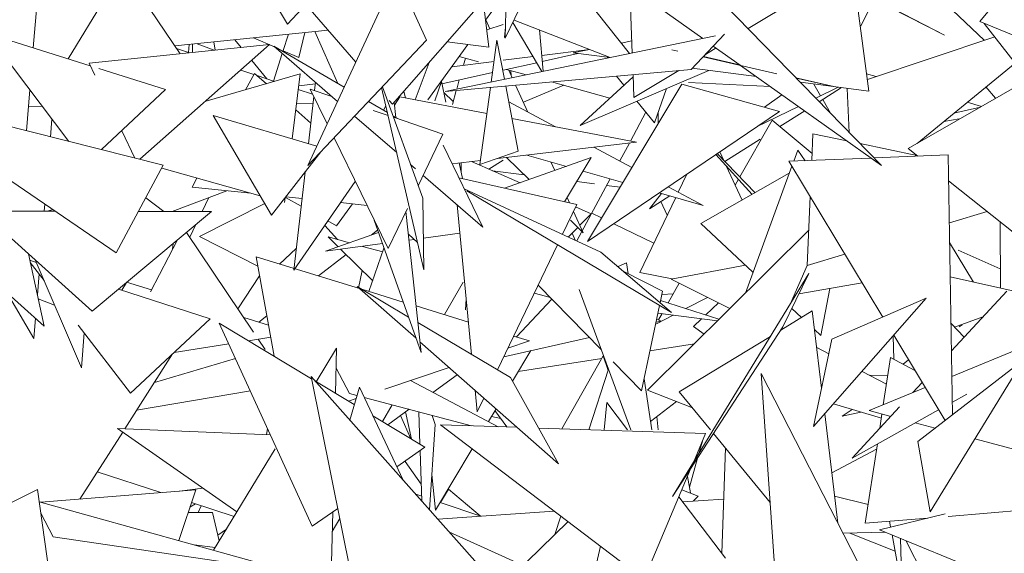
# Model space of a CAD drawing. Header units: metres. Extents: x -14.5 to 13.2, y -19 to 3.3.
# Tile 123 of 210: x 10.0135 to 10.1678, y 2.4714 to 2.5551. Entities that reach past the tile are written whole.
import ezdxf

# ---------------------------------------------------------------- set-up
doc = ezdxf.new("R2010")
doc.units = ezdxf.units.M
doc.layers.add('G-IMPT', color=7, linetype='Continuous', lineweight=5)
doc.layers.add('L-PLNT', color=7, linetype='Continuous', lineweight=5, true_color=0x005900)

# ---------------------------------------------------------------- blocks, each defined once
blk = doc.blocks.new('ÁRVORES ORNAMENTAIS - Pequeno e Médio Porte - Ipê-roxo-2870950-CORTE_CALÇADA')
at = {"layer": 'G-IMPT', "color": 253, "true_color": 0xaaaaaa}
for p, q in [((6.30579, 2.57011), (6.31512, 2.55439)), ((6.38653, 2.56889), (6.4181, 2.55266)), ((6.4181, 2.55266), (6.38658, 2.56907)), ((6.35663, 2.56749), (6.34926, 2.55218)), ((6.33159, 2.54184), (6.35251, 2.56574)), ((6.31512, 2.55439), (6.32436, 2.56436)), ((6.36916, 2.54987), (6.36859, 2.56439)), ((6.27626, 2.56275), (6.27528, 2.55067)), ((6.28074, 2.54895), (6.2893, 2.56304)), ((6.29831, 2.54974), (6.2893, 2.56304)), ((6.33226, 2.56233), (6.31834, 2.53225)), ((6.33691, 2.55187), (6.33226, 2.56233)), ((6.35854, 2.56266), (6.36873, 2.54978)), ((6.34946, 2.56225), (6.34926, 2.55218)), ((6.41403, 2.56181), (6.42432, 2.55186)), ((6.42364, 2.55481), (6.42839, 2.56058)), ((6.3467, 2.55079), (6.34579, 2.55807)), ((6.37116, 2.55859), (6.38022, 2.55215)), ((6.38732, 2.55369), (6.39615, 2.55903)), ((6.40628, 2.54388), (6.40424, 2.55907)), ((6.405, 2.55407), (6.40691, 2.55787)), ((6.32584, 2.54846), (6.318, 2.5575)), ((6.34617, 2.55503), (6.34716, 2.55639)), ((6.38353, 2.55758), (6.40824, 2.53223)), ((6.3462, 2.55507), (6.34685, 2.55365)), ((6.35501, 2.54696), (6.35045, 2.55465)), ((6.35064, 2.55504), (6.36571, 2.54916)), ((6.42364, 2.55481), (6.4395, 2.54834)), ((6.32152, 2.55345), (6.29748, 2.55098)), ((6.31689, 2.54916), (6.31782, 2.55307)), ((6.3194, 2.55323), (6.32301, 2.54509)), ((6.34896, 2.55436), (6.34636, 2.55349)), ((6.34916, 2.55228), (6.34929, 2.55391)), ((6.35463, 2.55348), (6.35521, 2.547)), ((6.43121, 2.54568), (6.42436, 2.55452)), ((6.28086, 2.536), (6.26804, 2.55296)), ((6.28421, 2.54785), (6.26804, 2.55296)), ((6.30378, 2.55031), (6.30358, 2.5516)), ((6.30786, 2.55073), (6.30687, 2.55194)), ((6.31319, 2.55077), (6.30979, 2.55224)), ((6.31442, 2.55012), (6.31528, 2.55281)), ((6.33691, 2.55187), (6.31834, 2.53225)), ((6.38221, 2.55256), (6.33984, 2.54384)), ((6.3467, 2.55079), (6.34017, 2.55165)), ((6.34796, 2.55191), (6.34706, 2.54532)), ((6.34914, 2.54575), (6.34796, 2.55191)), ((6.36909, 2.55179), (6.36742, 2.55144)), ((6.38364, 2.55285), (6.37843, 2.5473)), ((6.40604, 2.5457), (6.42599, 2.55242)), ((6.28401, 2.54826), (6.31231, 2.5512)), ((6.29196, 2.53321), (6.31231, 2.5512)), ((6.29775, 2.55057), (6.29976, 2.54989)), ((6.29972, 2.55121), (6.29962, 2.54994)), ((6.30021, 2.55126), (6.30023, 2.54994)), ((6.30364, 2.5503), (6.30094, 2.55133)), ((6.32299, 2.54228), (6.31296, 2.55097)), ((6.32401, 2.5445), (6.31296, 2.55097)), ((6.31689, 2.54916), (6.31445, 2.55022)), ((6.33712, 2.54254), (6.34341, 2.55122)), ((6.36247, 2.55042), (6.35499, 2.54949)), ((6.36248, 2.55042), (6.35992, 2.54989)), ((6.37633, 2.55016), (6.37538, 2.55037)), ((6.38063, 2.54964), (6.38231, 2.55066)), ((6.38188, 2.55097), (6.3861, 2.54797)), ((6.31189, 2.54582), (6.30951, 2.54872)), ((6.31292, 2.54547), (6.31431, 2.5498)), ((6.3475, 2.54855), (6.34087, 2.54772)), ((6.34507, 2.5485), (6.34205, 2.54934)), ((6.34303, 2.54907), (6.34271, 2.54795)), ((6.35362, 2.54931), (6.34896, 2.54873)), ((6.35507, 2.54855), (6.36066, 2.54979)), ((6.36564, 2.54915), (6.35992, 2.54989)), ((6.39185, 2.54663), (6.38027, 2.54926)), ((6.38601, 2.54804), (6.38035, 2.54935)), ((6.28401, 2.54826), (6.28491, 2.5464)), ((6.29599, 2.54413), (6.28557, 2.54742)), ((6.30779, 2.5472), (6.30987, 2.5465)), ((6.33731, 2.54838), (6.33512, 2.54254)), ((6.37843, 2.5473), (6.33984, 2.54384)), ((6.34896, 2.54719), (6.35419, 2.54835)), ((6.35252, 2.54645), (6.34944, 2.5473)), ((6.34981, 2.54719), (6.35036, 2.546)), ((6.35015, 2.5471), (6.3502, 2.54633)), ((6.36101, 2.53851), (6.38118, 2.54713)), ((6.36944, 2.54288), (6.37647, 2.54713)), ((6.38863, 2.54617), (6.37859, 2.54747)), ((6.38616, 2.54793), (6.40824, 2.53223)), ((6.42919, 2.54829), (6.41383, 2.53571)), ((6.3171, 2.54659), (6.30219, 2.54225)), ((6.30855, 2.5441), (6.30997, 2.54668)), ((6.30997, 2.54668), (6.31181, 2.54505)), ((6.31036, 2.54633), (6.31308, 2.54542)), ((6.31588, 2.5364), (6.3171, 2.54659)), ((6.33823, 2.5424), (6.33926, 2.5454)), ((6.33926, 2.5454), (6.33996, 2.54217)), ((6.33934, 2.54505), (6.34727, 2.54681)), ((6.34206, 2.54566), (6.34165, 2.54421)), ((6.36568, 2.54281), (6.35653, 2.54534)), ((6.36931, 2.54615), (6.36101, 2.53851)), ((6.36787, 2.54483), (6.36672, 2.54625)), ((6.36944, 2.54288), (6.3693, 2.54648)), ((6.40075, 2.54461), (6.39483, 2.54599)), ((6.40075, 2.54461), (6.39487, 2.54595)), ((6.40742, 2.54617), (6.40592, 2.54659)), ((6.41243, 2.53491), (6.43248, 2.54641)), ((6.27475, 2.54409), (6.27423, 2.53767)), ((6.28596, 2.53472), (6.29599, 2.54413)), ((6.31681, 2.54417), (6.31907, 2.54341)), ((6.31949, 2.54503), (6.31688, 2.54471)), ((6.32209, 2.54306), (6.31867, 2.54422)), ((6.31867, 2.54422), (6.32135, 2.53875)), ((6.31952, 2.54529), (6.31937, 2.54398)), ((6.32988, 2.54444), (6.3365, 2.51589)), ((6.33634, 2.52709), (6.33001, 2.54457)), ((6.33335, 2.54385), (6.3336, 2.54283)), ((6.34159, 2.54399), (6.34098, 2.54181)), ((6.34695, 2.54447), (6.3453, 2.53239)), ((6.35131, 2.53448), (6.34935, 2.54469)), ((6.35089, 2.54483), (6.35282, 2.54061)), ((6.35845, 2.54481), (6.35211, 2.54217)), ((6.37695, 2.54501), (6.36214, 2.52031)), ((6.37267, 2.53892), (6.37456, 2.54431)), ((6.39223, 2.5407), (6.37695, 2.54501)), ((6.39082, 2.54462), (6.37801, 2.54527)), ((6.40628, 2.54388), (6.39553, 2.54528)), ((6.39869, 2.54316), (6.39762, 2.545)), ((6.40146, 2.54451), (6.39794, 2.5428)), ((6.39849, 2.54223), (6.402, 2.54444)), ((6.40286, 2.54433), (6.40318, 2.53742)), ((6.42613, 2.54277), (6.42461, 2.54455)), ((6.28829, 2.51853), (6.25199, 2.54326)), ((6.29566, 2.53228), (6.25199, 2.54326)), ((6.31926, 2.54303), (6.31841, 2.53565)), ((6.33079, 2.54054), (6.32783, 2.54227)), ((6.33159, 2.54184), (6.33108, 2.54243)), ((6.33192, 2.54167), (6.33274, 2.543)), ((6.34639, 2.54038), (6.33274, 2.543)), ((6.33964, 2.54367), (6.3411, 2.54225)), ((6.37267, 2.53892), (6.36991, 2.54232)), ((6.39263, 2.54333), (6.38988, 2.54137)), ((6.40032, 2.54035), (6.39903, 2.54257)), ((6.27454, 2.5415), (6.27667, 2.54155)), ((6.31642, 2.54095), (6.31878, 2.53887)), ((6.31914, 2.54199), (6.31654, 2.54193)), ((6.33089, 2.54007), (6.32858, 2.54086)), ((6.33054, 2.5416), (6.33017, 2.5409)), ((6.33187, 2.54216), (6.33212, 2.53975)), ((6.34982, 2.54221), (6.35713, 2.53832)), ((6.39223, 2.5407), (6.36214, 2.52031)), ((6.39523, 2.54148), (6.38864, 2.53828)), ((6.39231, 2.53833), (6.39621, 2.54079)), ((6.4196, 2.54044), (6.42375, 2.5414)), ((6.42393, 2.5415), (6.42168, 2.54214)), ((6.2782, 2.53952), (6.27797, 2.53673)), ((6.30347, 2.5401), (6.31264, 2.52443)), ((6.30347, 2.5401), (6.31973, 2.53526)), ((6.33224, 2.53427), (6.32565, 2.53997)), ((6.33251, 2.53953), (6.33165, 2.54003)), ((6.33949, 2.53716), (6.33174, 2.53979)), ((6.36983, 2.53588), (6.35032, 2.53963)), ((6.36889, 2.53606), (6.37131, 2.54059)), ((6.37324, 2.54055), (6.37324, 2.53882)), ((6.3911, 2.53935), (6.38603, 2.53044)), ((6.3911, 2.53935), (6.39736, 2.5341)), ((6.41804, 2.53916), (6.42044, 2.53956)), ((6.28913, 2.53768), (6.2912, 2.5334)), ((6.32243, 2.53656), (6.33093, 2.5192)), ((6.33949, 2.53716), (6.33563, 2.52906)), ((6.38366, 2.53288), (6.38922, 2.53638)), ((6.3975, 2.53721), (6.39731, 2.53303)), ((6.3975, 2.53721), (6.40279, 2.53611)), ((6.34573, 2.52258), (6.33954, 2.53541)), ((6.34806, 2.53335), (6.36983, 2.53588)), ((6.36316, 2.53511), (6.36911, 2.53194)), ((6.36722, 2.53295), (6.36872, 2.53575)), ((6.39512, 2.53462), (6.39449, 2.53292)), ((6.39627, 2.53299), (6.39512, 2.53462)), ((6.40488, 2.53567), (6.4138, 2.53382)), ((6.41243, 2.53491), (6.41395, 2.5337)), ((6.31264, 2.52443), (6.32035, 2.53437)), ((6.34094, 2.53252), (6.34539, 2.53304)), ((6.35131, 2.53448), (6.3453, 2.53239)), ((6.34896, 2.53308), (6.34671, 2.53167)), ((6.34917, 2.52868), (6.36275, 2.53347)), ((6.34944, 2.53351), (6.353, 2.53003)), ((6.35888, 2.5321), (6.35264, 2.53388)), ((6.35854, 2.52656), (6.36275, 2.53347)), ((6.38796, 2.5277), (6.38229, 2.53397)), ((6.38844, 2.52797), (6.38248, 2.5341)), ((6.38351, 2.53303), (6.38289, 2.53437)), ((6.39373, 2.53289), (6.40659, 2.5334)), ((6.40708, 2.53342), (6.4187, 2.53389)), ((6.4187, 2.53389), (6.41939, 2.49316)), ((6.28829, 2.51853), (6.29566, 2.53228)), ((6.31086, 2.52748), (6.2954, 2.5318)), ((6.33517, 2.53173), (6.33443, 2.53237)), ((6.34203, 2.53265), (6.34257, 2.53018)), ((6.34233, 2.53268), (6.34236, 2.53113)), ((6.34395, 2.53287), (6.3516, 2.52954)), ((6.34728, 2.53142), (6.35223, 2.53078)), ((6.3564, 2.53281), (6.35702, 2.53145)), ((6.3864, 2.52681), (6.3839, 2.53219)), ((6.3942, 2.53211), (6.3869, 2.51224)), ((6.39373, 2.53289), (6.40845, 2.50846)), ((6.30016, 2.52886), (6.30093, 2.53026)), ((6.31789, 2.5312), (6.31612, 2.51584)), ((6.34573, 2.52258), (6.3364, 2.53067)), ((6.36048, 2.52612), (6.34201, 2.5303)), ((6.3605, 2.52042), (6.36571, 2.53015)), ((6.3677, 2.52958), (6.36147, 2.53136)), ((6.37639, 2.52806), (6.37774, 2.53088)), ((6.37994, 2.52314), (6.39379, 2.53101)), ((6.38582, 2.53007), (6.38531, 2.52917)), ((6.30016, 2.52886), (6.30938, 2.52789)), ((6.32576, 2.52975), (6.31612, 2.51584)), ((6.36427, 2.51867), (6.34283, 2.5286)), ((6.36047, 2.52972), (6.36325, 2.52936)), ((6.36516, 2.52911), (6.36726, 2.52884)), ((6.37481, 2.5289), (6.38029, 2.52598)), ((6.41877, 2.52985), (6.43782, 2.51466)), ((6.29293, 2.52719), (6.29576, 2.52504)), ((6.29705, 2.52503), (6.30564, 2.52828)), ((6.3028, 2.52721), (6.30174, 2.52503)), ((6.31467, 2.52641), (6.31476, 2.52717)), ((6.31482, 2.52724), (6.31728, 2.52587)), ((6.31488, 2.52731), (6.31741, 2.52705)), ((6.33634, 2.52709), (6.3365, 2.51589)), ((6.37532, 2.50918), (6.34324, 2.52824)), ((6.35895, 2.52724), (6.35935, 2.52638)), ((6.37038, 2.51548), (6.37599, 2.52721)), ((6.37188, 2.52545), (6.37378, 2.52784)), ((6.37188, 2.52545), (6.37508, 2.52747)), ((6.38029, 2.52598), (6.37341, 2.52795)), ((6.39706, 2.52735), (6.39658, 2.51657)), ((6.27709, 2.52616), (6.277, 2.52506)), ((6.27833, 2.52532), (6.27752, 2.52506)), ((6.30132, 2.52112), (6.31156, 2.52628)), ((6.32281, 2.52279), (6.3253, 2.52622)), ((6.32345, 2.52641), (6.32761, 2.52598)), ((6.33394, 2.52551), (6.33093, 2.5192)), ((6.34398, 2.5026), (6.3417, 2.52607)), ((6.36048, 2.52612), (6.35824, 2.52146)), ((6.3603, 2.52574), (6.36274, 2.52468)), ((6.37365, 2.52657), (6.37466, 2.52444)), ((6.2671, 2.52507), (6.2845, 2.5094)), ((6.2671, 2.52507), (6.27871, 2.52506)), ((6.2845, 2.5094), (6.30319, 2.52503)), ((6.29178, 2.52504), (6.30319, 2.52503)), ((6.3337, 2.52501), (6.33606, 2.50293)), ((6.35996, 2.52504), (6.36149, 2.5217)), ((6.36274, 2.52468), (6.36096, 2.52286)), ((6.36437, 2.52404), (6.36284, 2.52478)), ((6.41888, 2.52326), (6.42481, 2.52504)), ((6.27698, 2.50705), (6.25884, 2.52323)), ((6.30077, 2.523), (6.29979, 2.52098)), ((6.32294, 2.52063), (6.32096, 2.52282)), ((6.32146, 2.52354), (6.32281, 2.52279)), ((6.3287, 2.52367), (6.33606, 2.50293)), ((6.36064, 2.52253), (6.35917, 2.52103)), ((6.35948, 2.52367), (6.36149, 2.5217)), ((6.37257, 2.52006), (6.36627, 2.52311)), ((6.37994, 2.52314), (6.3881, 2.51551)), ((6.42688, 2.51302), (6.42683, 2.52342)), ((6.29928, 2.52175), (6.30979, 2.50613)), ((6.31048, 2.51644), (6.30132, 2.52112)), ((6.32107, 2.51878), (6.32939, 2.52171)), ((6.32306, 2.51948), (6.32148, 2.52103)), ((6.32148, 2.52103), (6.32485, 2.52011)), ((6.32926, 2.52209), (6.32824, 2.5213)), ((6.33551, 2.52017), (6.33408, 2.52147)), ((6.33497, 2.52066), (6.33418, 2.52055)), ((6.34213, 2.52163), (6.33643, 2.52086)), ((6.36022, 2.52055), (6.35975, 2.52162)), ((6.39683, 2.5221), (6.37155, 2.49699)), ((6.29789, 2.52059), (6.29365, 2.51243)), ((6.29719, 2.52001), (6.29711, 2.5191)), ((6.31389, 2.51679), (6.31651, 2.51921)), ((6.33, 2.51999), (6.32107, 2.51878)), ((6.32848, 2.51416), (6.32345, 2.5191)), ((6.32686, 2.51956), (6.33005, 2.51869)), ((6.3279, 2.51248), (6.33025, 2.51929)), ((6.35745, 2.5198), (6.34803, 2.5002)), ((6.42269, 2.51396), (6.41893, 2.52017)), ((6.27698, 2.50705), (6.2745, 2.5184)), ((6.31022, 2.51793), (6.32642, 2.51294)), ((6.31022, 2.51793), (6.31302, 2.50234)), ((6.3243, 2.51826), (6.31998, 2.51492)), ((6.36427, 2.51867), (6.37532, 2.50918)), ((6.39658, 2.51657), (6.40249, 2.51834)), ((6.42028, 2.51894), (6.42687, 2.51601)), ((6.27574, 2.51705), (6.27472, 2.51738)), ((6.27696, 2.51421), (6.2748, 2.51703)), ((6.28283, 2.50053), (6.27558, 2.51743)), ((6.36827, 2.51695), (6.36694, 2.51638)), ((6.36827, 2.51695), (6.36853, 2.51526)), ((6.37526, 2.51443), (6.38695, 2.51659)), ((6.394, 2.51061), (6.39661, 2.51657)), ((6.27618, 2.51523), (6.27591, 2.51195)), ((6.31075, 2.51495), (6.30735, 2.50975)), ((6.32624, 2.51299), (6.32682, 2.51579)), ((6.36784, 2.51561), (6.37391, 2.51254)), ((6.37038, 2.51548), (6.37541, 2.51446)), ((6.39687, 2.51531), (6.37548, 2.48032)), ((6.39279, 2.50693), (6.39687, 2.51531)), ((6.41902, 2.51478), (6.43287, 2.51168)), ((6.28914, 2.5127), (6.2899, 2.51391)), ((6.28991, 2.51392), (6.29381, 2.51275)), ((6.33528, 2.50514), (6.32606, 2.51326)), ((6.33409, 2.50848), (6.32606, 2.51326)), ((6.33972, 2.50885), (6.34266, 2.51392)), ((6.36432, 2.50337), (6.35442, 2.51349)), ((6.37655, 2.51378), (6.37481, 2.5107)), ((6.37526, 2.51443), (6.38445, 2.5098)), ((6.4052, 2.51384), (6.39531, 2.5121)), ((6.40014, 2.51295), (6.39873, 2.50558)), ((6.27123, 2.51218), (6.27534, 2.50511)), ((6.30298, 2.50819), (6.28864, 2.51286)), ((6.32678, 2.51283), (6.33326, 2.51083)), ((6.3538, 2.51222), (6.35634, 2.51152)), ((6.36894, 2.49081), (6.36086, 2.51278)), ((6.37353, 2.51072), (6.37391, 2.51254)), ((6.3738, 2.512), (6.37562, 2.51213)), ((6.37756, 2.50981), (6.38095, 2.51156)), ((6.41526, 2.51142), (6.39758, 2.4913)), ((6.41526, 2.51142), (6.40046, 2.50499)), ((6.42789, 2.51254), (6.41922, 2.50319)), ((6.27861, 2.51036), (6.27604, 2.51135)), ((6.33528, 2.51021), (6.34349, 2.50769)), ((6.34313, 2.51135), (6.34302, 2.5096)), ((6.35104, 2.50536), (6.35656, 2.5113)), ((6.37063, 2.49693), (6.37344, 2.5103)), ((6.37361, 2.51109), (6.38277, 2.50813)), ((6.3807, 2.5088), (6.38271, 2.51068)), ((6.39419, 2.50982), (6.39571, 2.5084)), ((6.27561, 2.50828), (6.27534, 2.50511)), ((6.30827, 2.50838), (6.31214, 2.50722)), ((6.31189, 2.50865), (6.31062, 2.50768)), ((6.37295, 2.50743), (6.37557, 2.50879)), ((6.37319, 2.5091), (6.38251, 2.50788)), ((6.37385, 2.50901), (6.37328, 2.50802)), ((6.39739, 2.50943), (6.39245, 2.50642)), ((6.39739, 2.50943), (6.39885, 2.49735)), ((6.4197, 2.50687), (6.42413, 2.50849)), ((6.29054, 2.49652), (6.28233, 2.50721)), ((6.29054, 2.49652), (6.30298, 2.50819)), ((6.31901, 2.47567), (6.30444, 2.50752)), ((6.31889, 2.49879), (6.30444, 2.50752)), ((6.35008, 2.49898), (6.33556, 2.50761)), ((6.37288, 2.50765), (6.37374, 2.50784)), ((6.37299, 2.50814), (6.37374, 2.50784)), ((6.39279, 2.50693), (6.37548, 2.48032)), ((6.37878, 2.50702), (6.38005, 2.5082)), ((6.38043, 2.50581), (6.37878, 2.50702)), ((6.42119, 2.50531), (6.41915, 2.50744)), ((6.42044, 2.50694), (6.42088, 2.50724)), ((6.28283, 2.50053), (6.28327, 2.50599)), ((6.30902, 2.50476), (6.31249, 2.50531)), ((6.34902, 2.50225), (6.36245, 2.50529)), ((6.35058, 2.5055), (6.35305, 2.50474)), ((6.39084, 2.50544), (6.37655, 2.49674)), ((6.39775, 2.5065), (6.39873, 2.50558)), ((6.41005, 2.50549), (6.41017, 2.50187)), ((6.41016, 2.50561), (6.41821, 2.49225)), ((6.43645, 2.50625), (6.41929, 2.49917)), ((6.29735, 2.50291), (6.30593, 2.50427)), ((6.31055, 2.505), (6.31165, 2.50337)), ((6.35762, 2.48548), (6.33588, 2.50461)), ((6.35305, 2.50474), (6.34967, 2.50361)), ((6.37195, 2.50319), (6.37891, 2.50429)), ((6.40046, 2.50499), (6.39758, 2.4913)), ((6.39809, 2.50369), (6.39998, 2.5027)), ((6.29712, 2.50269), (6.28962, 2.49096)), ((6.31964, 2.49834), (6.32283, 2.50359)), ((6.32266, 2.49651), (6.32283, 2.50359)), ((6.3504, 2.49841), (6.35327, 2.50321)), ((6.36463, 2.50242), (6.35813, 2.49096)), ((6.36463, 2.50242), (6.36538, 2.50007)), ((6.40853, 2.49473), (6.40966, 2.50214)), ((6.40966, 2.50214), (6.41349, 2.50008)), ((6.30697, 2.50199), (6.29426, 2.49822)), ((6.34049, 2.50055), (6.33036, 2.49717)), ((6.35131, 2.49992), (6.36439, 2.50199)), ((6.37063, 2.49693), (6.3662, 2.50146)), ((6.41246, 2.50179), (6.41163, 2.50108)), ((6.43045, 2.5017), (6.41394, 2.48896)), ((6.43045, 2.5017), (6.4159, 2.47792)), ((6.32711, 2.45809), (6.31882, 2.49913)), ((6.34615, 2.4684), (6.31882, 2.49913)), ((6.32276, 2.50047), (6.32482, 2.49649)), ((6.33791, 2.49667), (6.34175, 2.49944)), ((6.36237, 2.49081), (6.36545, 2.5003)), ((6.40651, 2.46624), (6.38938, 2.49965)), ((6.39228, 2.45797), (6.38938, 2.49965)), ((6.40519, 2.49996), (6.40902, 2.49795)), ((6.40635, 2.49935), (6.40922, 2.49924)), ((6.3256, 2.49474), (6.31939, 2.49849)), ((6.32488, 2.49232), (6.32641, 2.49747)), ((6.33325, 2.4829), (6.32641, 2.49747)), ((6.33439, 2.49852), (6.34814, 2.49129)), ((6.35762, 2.48548), (6.35008, 2.49898)), ((6.37102, 2.49877), (6.37222, 2.49081)), ((6.41461, 2.49822), (6.41314, 2.49663)), ((6.30931, 2.49689), (6.29147, 2.49386)), ((6.32602, 2.49617), (6.32482, 2.49649)), ((6.34486, 2.4936), (6.34453, 2.497)), ((6.37862, 2.49422), (6.37155, 2.49699)), ((6.38142, 2.49081), (6.37655, 2.49674)), ((6.41509, 2.49743), (6.4063, 2.49381)), ((6.42162, 2.49637), (6.41936, 2.49511)), ((6.32588, 2.49568), (6.32469, 2.49529)), ((6.34396, 2.49143), (6.32717, 2.49586)), ((6.33, 2.49208), (6.33153, 2.49471)), ((6.34591, 2.49578), (6.34486, 2.4936)), ((6.3652, 2.49506), (6.36478, 2.49081)), ((6.3652, 2.49506), (6.36843, 2.49081)), ((6.37203, 2.49209), (6.37609, 2.49521)), ((6.4007, 2.49485), (6.40822, 2.49264)), ((6.41108, 2.49441), (6.40363, 2.48637)), ((6.33667, 2.48805), (6.32852, 2.49297)), ((6.33083, 2.49158), (6.3342, 2.49401)), ((6.33284, 2.49303), (6.33445, 2.48939)), ((6.33457, 2.48932), (6.33362, 2.49359)), ((6.33588, 2.48853), (6.3357, 2.49361)), ((6.33825, 2.49163), (6.3378, 2.49306)), ((6.34662, 2.49208), (6.34782, 2.4941)), ((6.34712, 2.49291), (6.34856, 2.49258)), ((6.34765, 2.49381), (6.34953, 2.49124)), ((6.37324, 2.49081), (6.37303, 2.49287)), ((6.39934, 2.49331), (6.40142, 2.47618)), ((6.40209, 2.49293), (6.40367, 2.49398)), ((6.40209, 2.49293), (6.40502, 2.49358)), ((6.4172, 2.49392), (6.40363, 2.48637)), ((6.40969, 2.4929), (6.4063, 2.49381)), ((6.40798, 2.49106), (6.40831, 2.49327)), ((6.33825, 2.49163), (6.33739, 2.47825)), ((6.37104, 2.46737), (6.3391, 2.49159)), ((6.3391, 2.49159), (6.35113, 2.49119)), ((6.41664, 2.49104), (6.41353, 2.49187)), ((6.28929, 2.49045), (6.28256, 2.47993)), ((6.31245, 2.49002), (6.28848, 2.49101)), ((6.28848, 2.49101), (6.30719, 2.47792)), ((6.31201, 2.49096), (6.31185, 2.49005)), ((6.35449, 2.49108), (6.38067, 2.4902)), ((6.37876, 2.48569), (6.38067, 2.4902)), ((6.39079, 2.47942), (6.38192, 2.49021)), ((6.38017, 2.48901), (6.37962, 2.48708)), ((6.40571, 2.47614), (6.4076, 2.48858)), ((6.41394, 2.48896), (6.4159, 2.47792)), ((6.4421, 2.48423), (6.4229, 2.48937)), ((6.30353, 2.47192), (6.31321, 2.4878)), ((6.33228, 2.48497), (6.33667, 2.48805)), ((6.3362, 2.47959), (6.33592, 2.48751)), ((6.33832, 2.47819), (6.34407, 2.48782)), ((6.38321, 2.47145), (6.38377, 2.48795)), ((6.40747, 2.48775), (6.40046, 2.48405)), ((6.33355, 2.48585), (6.3361, 2.4823)), ((6.37941, 2.48637), (6.37813, 2.48183)), ((6.29526, 2.48095), (6.28529, 2.4842)), ((6.33774, 2.4838), (6.33832, 2.47819)), ((6.37104, 2.46737), (6.37838, 2.48477)), ((6.37829, 2.4809), (6.37784, 2.4835)), ((6.27595, 2.48142), (6.24063, 2.46402)), ((6.27929, 2.45751), (6.27595, 2.48142)), ((6.30075, 2.48139), (6.27647, 2.47944)), ((6.30075, 2.48139), (6.29809, 2.47343)), ((6.30183, 2.48167), (6.29818, 2.48118)), ((6.33617, 2.48037), (6.33522, 2.48069)), ((6.34036, 2.48151), (6.33911, 2.47938)), ((6.34036, 2.48151), (6.34531, 2.4773)), ((6.37953, 2.48041), (6.37696, 2.48141)), ((6.27622, 2.47951), (6.31567, 2.46855)), ((6.3007, 2.47917), (6.29984, 2.47868)), ((6.30675, 2.4772), (6.30008, 2.47938)), ((6.34544, 2.47726), (6.33904, 2.47941)), ((6.37648, 2.48027), (6.3838, 2.47068)), ((6.3835, 2.47992), (6.37709, 2.47948)), ((6.37953, 2.48041), (6.37872, 2.47959)), ((6.4009, 2.48041), (6.40616, 2.4791)), ((6.4187, 2.47723), (6.44087, 2.47908)), ((6.27646, 2.47775), (6.27841, 2.47403)), ((6.30335, 2.47781), (6.29955, 2.47781)), ((6.3011, 2.47781), (6.3016, 2.47888)), ((6.30443, 2.4734), (6.30335, 2.47781)), ((6.31901, 2.47567), (6.323, 2.47846)), ((6.32196, 2.46767), (6.32221, 2.47791)), ((6.35694, 2.47806), (6.33869, 2.47678)), ((6.41824, 2.47762), (6.40792, 2.47514)), ((6.32331, 2.4769), (6.32213, 2.47486)), ((6.34562, 2.46328), (6.35912, 2.47641)), ((6.35704, 2.47439), (6.35798, 2.47727)), ((6.40571, 2.47614), (6.41549, 2.47696)), ((6.40951, 2.47646), (6.40967, 2.47556)), ((6.30422, 2.47426), (6.30555, 2.47524)), ((6.34044, 2.47482), (6.35205, 2.46954)), ((6.4088, 2.47477), (6.40223, 2.47458)), ((6.40327, 2.47461), (6.41037, 2.47178)), ((6.43537, 2.46387), (6.40792, 2.47514)), ((6.4099, 2.47432), (6.41144, 2.46594)), ((6.27841, 2.47403), (6.31567, 2.46855)), ((6.30377, 2.47232), (6.30048, 2.47277)), ((6.41144, 2.46594), (6.41121, 2.47379)), ((6.41487, 2.46794), (6.41206, 2.47344)), ((6.36057, 2.45659), (6.36418, 2.47256))]:
    blk.add_line(p, q, dxfattribs=at)

msp = doc.modelspace()

# ---------------------------------------------------------------- block references
at = {"layer": 'L-PLNT', "color": 253, "true_color": 0xaaaaaa}
msp.add_blockref('ÁRVORES ORNAMENTAIS - Pequeno e Médio Porte - Ipê-roxo-2870950-CORTE_CALÇADA', (3.74032, 0), dxfattribs=at)

doc.saveas('drawing.dxf')
